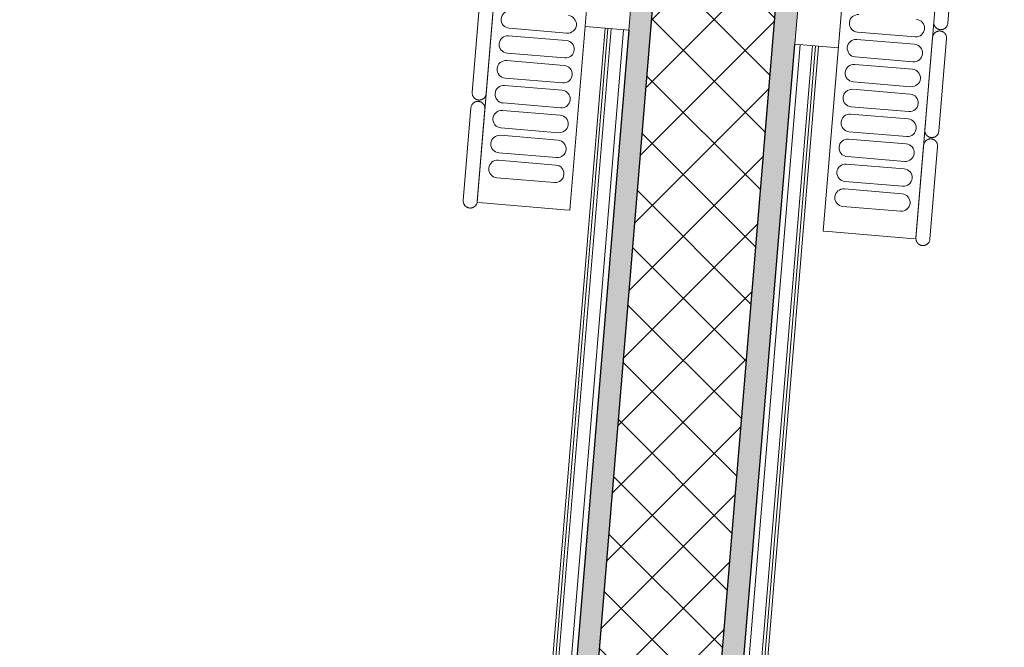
# Model space of a CAD drawing. Header units: millimetres. Extents: x -24070 to 30874, y -36590 to 4541.
# Tile 38 of 64: x -14803 to -14242, y -15508 to -15150. Entities that reach past the tile are written whole.
import ezdxf

# ---------------------------------------------------------------- set-up
doc = ezdxf.new("R2010")
doc.units = ezdxf.units.MM
for name, color, linetype, lineweight in [('A-FLOR-HRAL', 7, 'Continuous', 18), ('A-WALL', 7, 'Continuous', 25), ('A-WALL-PATT', 7, 'Continuous', 25), ('BATIEMENT', 7, 'Continuous', 18), ('EQP CVC', 7, 'Continuous', 18)]:
    doc.layers.add(name, color=color, linetype=linetype, lineweight=lineweight)

# ---------------------------------------------------------------- blocks, each defined once
blk = doc.blocks.new('Garde-corps - Garde-corps-505471-2021_015_1111_DCE_1_50_N0 FINI_PLB_EFS')
at = {"layer": 'A-FLOR-HRAL'}
for p, q in [((-14469.5, -15154.82), (-14803.3, -19179.27)), ((-14467.86, -15154.95), (-14801.79, -19181.05)), ((-14466.12, -15155.1), (-14800.2, -19182.93)), ((-14459.02, -15155.69), (-14793.69, -19190.62))]:
    blk.add_line(p, q, dxfattribs=at)
blk = doc.blocks.new('Garde-corps - Garde-corps-505703-2021_015_1111_DCE_1_50_N0 FINI_PLB_EFS')
at = {"layer": 'A-FLOR-HRAL'}
for p, q in [((-14693.03, -19198.97), (-14358.36, -15164.03)), ((-14685.34, -19192.46), (-14351.26, -15164.62)), ((-14683.46, -19190.87), (-14349.53, -15164.77)), ((-14681.68, -19189.36), (-14347.88, -15164.9))]:
    blk.add_line(p, q, dxfattribs=at)
blk = doc.blocks.new('B02_ARC_rvt-1-2021_015_1111_DCE_1_50_N0 FINI_PLB_EFS')
at = {"layer": 'A-WALL-PATT', "lineweight": 18}
h = blk.add_hatch(dxfattribs=at)
h.set_pattern_fill('FP_1', color=256, style=0, pattern_type=2)
h.set_pattern_definition([(45, (0, 0), (-17.67767, 17.67767), []), (135, (0, 0), (-17.67767, -17.67767), [])])
h.paths.add_polyline_path([(-14709.76, -19213.14), (-14311.62, -14412.89), (-14381.56, -14409.34), (-14779.52, -19207.35), (-14745.2, -19210.2)])
at = {"layer": 'A-WALL-PATT', "true_color": 0xdadada}
blk.add_hatch(color=254, dxfattribs=at).paths.add_polyline_path([(-14778.49, -19194.89), (-14383.63, -14434.26), (-14396.14, -14433.95), (-14790.94, -19193.86)])
at = {"layer": 'A-WALL-PATT', "lineweight": 5, "true_color": 0xdadada}
blk.add_hatch(color=254, dxfattribs=at).paths.add_polyline_path([(-14696.27, -19201.71), (-14301.19, -14438.46), (-14313.71, -14438.14), (-14708.73, -19200.68)])
at = {"layer": 'A-WALL'}
for p, q in [((-14778.49, -19194.89), (-14383.63, -14434.26)), ((-14708.73, -19200.68), (-14313.68, -14437.82))]:
    blk.add_line(p, q, dxfattribs=at)
at = {"layer": 'BATIEMENT', "lineweight": 25}
for p, q in [((-14456.03, -15155.93), (-14790.94, -19193.86)), ((-14696.27, -19201.71), (-14361.35, -15163.79))]:
    blk.add_line(p, q, dxfattribs=at)
at = {"layer": 'BATIEMENT', "lineweight": 18}
for name in ['Garde-corps - Garde-corps-505471-2021_015_1111_DCE_1_50_N0 FINI_PLB_EFS', 'Garde-corps - Garde-corps-505703-2021_015_1111_DCE_1_50_N0 FINI_PLB_EFS']:
    blk.add_blockref(name, (0, 0), dxfattribs=at)
blk = doc.blocks.new('202_RADIATEUR GENERIQUE - Type-1480667-2021_015_1111_DCE_1_50_N0 FINI_PLB_EFS')
at = {"layer": 'EQP CVC'}
for p, q in [((180.94, 86), (127.94, 86)), ((242.72, 86), (189.72, 86)), ((304.5, 86), (251.5, 86)), ((305, 78), (-305, 78)), ((127.94, 78), (180.94, 78)), ((189.72, 78), (242.72, 78)), ((251.5, 78), (304.5, 78)), ((305, 75), (305, 78)), ((305, 75), (305, 28)), ((190.25, 68), (190.25, 35)), ((194.5, 35), (194.5, 68)), ((204.5, 68), (204.5, 35)), ((208.75, 35), (208.75, 68)), ((218.75, 68), (218.75, 35)), ((223, 35), (223, 68)), ((233, 68), (233, 35)), ((237.25, 35), (237.25, 68)), ((247.25, 68), (247.25, 35)), ((251.5, 35), (251.5, 68)), ((261.5, 68), (261.5, 35)), ((265.75, 35), (265.75, 68)), ((275.75, 68), (275.75, 35)), ((280, 35), (280, 68)), ((290, 68), (290, 35)), ((-305, 25), (305, 25)), ((200, 0), (200, 25)), ((305, 25), (305, 28)), ((180, 0), (200, 0))]:
    blk.add_line(p, q, dxfattribs=at)
for centre, start, end in [((185.25, 68), 0, 180), ((199.5, 68), 0, 180), ((213.75, 68), 0, 180), ((228, 68), 0, 180), ((242.25, 68), 0, 180), ((256.5, 68), 0, 180), ((270.75, 68), 0, 180), ((285, 68), 0, 180), ((185.25, 35), 180, 0), ((199.5, 35), 180, 0), ((213.75, 35), 180, 0), ((228, 35), 180, 0), ((242.25, 35), 180, 0), ((256.5, 35), 180, 0), ((270.75, 35), 180, 0), ((285, 35), 180, 0)]:
    blk.add_arc(centre, 5, start, end, dxfattribs=at)
for points, knots in [([(184.94, 82), (184.94, 82.19), (184.92, 82.46), (184.86, 82.81), (184.8, 83.07), (184.73, 83.32), (184.63, 83.56), (184.52, 83.79), (184.41, 84.01), (184.28, 84.21), (184.14, 84.4), (184, 84.59), (183.85, 84.75), (183.69, 84.91), (183.47, 85.11), (183.25, 85.28), (183.01, 85.43), (182.77, 85.56), (182.35, 85.76), (181.71, 85.95), (181.2, 86), (180.94, 86)], [0, 0, 0, 0, 0.071429, 0.107143, 0.142857, 0.178571, 0.214286, 0.25, 0.285714, 0.321429, 0.357143, 0.392857, 0.428571, 0.464286, 0.5, 0.571429, 0.607143, 0.642857, 0.714286, 0.857143, 1, 1, 1, 1]), ([(189.72, 86), (189.46, 86), (188.95, 85.95), (188.32, 85.76), (187.89, 85.56), (187.65, 85.43), (187.48, 85.31), (187.31, 85.19), (187.14, 85.06), (186.98, 84.91), (186.82, 84.75), (186.67, 84.59), (186.52, 84.4), (186.38, 84.21), (186.26, 84.01), (186.14, 83.79), (186.04, 83.56), (185.94, 83.32), (185.86, 83.07), (185.81, 82.81), (185.75, 82.46), (185.73, 82.19), (185.72, 82)], [0, 0, 0, 0, 0.142857, 0.285714, 0.357143, 0.392857, 0.428571, 0.464286, 0.5, 0.535714, 0.571429, 0.607143, 0.642857, 0.678571, 0.714286, 0.75, 0.785714, 0.821429, 0.857143, 0.892857, 0.928571, 1, 1, 1, 1]), ([(246.72, 82), (246.72, 82.19), (246.7, 82.46), (246.64, 82.81), (246.58, 83.07), (246.5, 83.32), (246.41, 83.56), (246.3, 83.79), (246.19, 84.01), (246.06, 84.21), (245.92, 84.4), (245.78, 84.59), (245.63, 84.75), (245.47, 84.91), (245.25, 85.11), (245.02, 85.28), (244.79, 85.43), (244.55, 85.56), (244.12, 85.76), (243.49, 85.95), (242.98, 86), (242.72, 86)], [0, 0, 0, 0, 0.071429, 0.107143, 0.142857, 0.178571, 0.214286, 0.25, 0.285714, 0.321429, 0.357143, 0.392857, 0.428571, 0.464286, 0.5, 0.571429, 0.607143, 0.642857, 0.714286, 0.857143, 1, 1, 1, 1]), ([(251.5, 86), (251.24, 86), (250.73, 85.95), (250.1, 85.76), (249.67, 85.56), (249.43, 85.43), (249.26, 85.31), (249.09, 85.19), (248.92, 85.06), (248.75, 84.91), (248.6, 84.75), (248.45, 84.59), (248.3, 84.4), (248.16, 84.21), (248.04, 84.01), (247.92, 83.79), (247.81, 83.56), (247.72, 83.32), (247.64, 83.07), (247.58, 82.81), (247.52, 82.46), (247.5, 82.19), (247.5, 82)], [0, 0, 0, 0, 0.142857, 0.285714, 0.357143, 0.392857, 0.428571, 0.464286, 0.5, 0.535714, 0.571429, 0.607143, 0.642857, 0.678571, 0.714286, 0.75, 0.785714, 0.821429, 0.857143, 0.892857, 0.928571, 1, 1, 1, 1]), ([(308.5, 82), (308.5, 82.19), (308.48, 82.46), (308.42, 82.81), (308.36, 83.07), (308.28, 83.32), (308.19, 83.56), (308.08, 83.79), (307.96, 84.01), (307.84, 84.21), (307.7, 84.4), (307.55, 84.59), (307.4, 84.75), (307.25, 84.91), (307.03, 85.11), (306.8, 85.28), (306.57, 85.43), (306.33, 85.56), (305.9, 85.76), (305.27, 85.95), (304.76, 86), (304.5, 86)], [0, 0, 0, 0, 0.071429, 0.107143, 0.142857, 0.178571, 0.214286, 0.25, 0.285714, 0.321429, 0.357143, 0.392857, 0.428571, 0.464286, 0.5, 0.571429, 0.607143, 0.642857, 0.714286, 0.857143, 1, 1, 1, 1]), ([(180.94, 78), (181.2, 78), (181.71, 78.05), (182.35, 78.24), (182.77, 78.44), (183.01, 78.57), (183.19, 78.69), (183.36, 78.81), (183.53, 78.94), (183.69, 79.09), (183.85, 79.25), (184, 79.41), (184.14, 79.6), (184.28, 79.79), (184.41, 79.99), (184.52, 80.21), (184.63, 80.44), (184.73, 80.68), (184.8, 80.93), (184.86, 81.19), (184.92, 81.54), (184.94, 81.81), (184.94, 82)], [0, 0, 0, 0, 0.142857, 0.285714, 0.357143, 0.392857, 0.428571, 0.464286, 0.5, 0.535714, 0.571429, 0.607143, 0.642857, 0.678571, 0.714286, 0.75, 0.785714, 0.821429, 0.857143, 0.892857, 0.928571, 1, 1, 1, 1]), ([(185.72, 82), (185.73, 81.81), (185.75, 81.54), (185.81, 81.19), (185.86, 80.93), (185.94, 80.68), (186.04, 80.44), (186.14, 80.21), (186.26, 79.99), (186.38, 79.79), (186.52, 79.6), (186.67, 79.41), (186.82, 79.25), (186.98, 79.09), (187.19, 78.89), (187.42, 78.72), (187.65, 78.57), (187.89, 78.44), (188.32, 78.24), (188.95, 78.05), (189.46, 78), (189.72, 78)], [0, 0, 0, 0, 0.071429, 0.107143, 0.142857, 0.178571, 0.214286, 0.25, 0.285714, 0.321429, 0.357143, 0.392857, 0.428571, 0.464286, 0.5, 0.571429, 0.607143, 0.642857, 0.714286, 0.857143, 1, 1, 1, 1]), ([(242.72, 78), (242.98, 78), (243.49, 78.05), (244.12, 78.24), (244.55, 78.44), (244.79, 78.57), (244.96, 78.69), (245.14, 78.81), (245.31, 78.94), (245.47, 79.09), (245.63, 79.25), (245.78, 79.41), (245.92, 79.6), (246.06, 79.79), (246.19, 79.99), (246.3, 80.21), (246.41, 80.44), (246.5, 80.68), (246.58, 80.93), (246.64, 81.19), (246.7, 81.54), (246.72, 81.81), (246.72, 82)], [0, 0, 0, 0, 0.142857, 0.285714, 0.357143, 0.392857, 0.428571, 0.464286, 0.5, 0.535714, 0.571429, 0.607143, 0.642857, 0.678571, 0.714286, 0.75, 0.785714, 0.821429, 0.857143, 0.892857, 0.928571, 1, 1, 1, 1]), ([(247.5, 82), (247.5, 81.81), (247.52, 81.54), (247.58, 81.19), (247.64, 80.93), (247.72, 80.68), (247.81, 80.44), (247.92, 80.21), (248.04, 79.99), (248.16, 79.79), (248.3, 79.6), (248.45, 79.41), (248.6, 79.25), (248.75, 79.09), (248.97, 78.89), (249.2, 78.72), (249.43, 78.57), (249.67, 78.44), (250.1, 78.24), (250.73, 78.05), (251.24, 78), (251.5, 78)], [0, 0, 0, 0, 0.071429, 0.107143, 0.142857, 0.178571, 0.214286, 0.25, 0.285714, 0.321429, 0.357143, 0.392857, 0.428571, 0.464286, 0.5, 0.571429, 0.607143, 0.642857, 0.714286, 0.857143, 1, 1, 1, 1]), ([(305.27, 78.07), (305.52, 78.12), (305.9, 78.24), (306.33, 78.44), (306.57, 78.57), (306.74, 78.69), (306.91, 78.81), (307.08, 78.94), (307.25, 79.09), (307.4, 79.25), (307.55, 79.41), (307.7, 79.6), (307.84, 79.79), (307.96, 79.99), (308.08, 80.21), (308.19, 80.44), (308.28, 80.68), (308.36, 80.93), (308.42, 81.19), (308.48, 81.54), (308.5, 81.81), (308.5, 82)], [0.1428571, 0.1428571, 0.1428571, 0.1428571, 0.2857143, 0.3571429, 0.3928571, 0.4285714, 0.4642857, 0.5, 0.5357143, 0.5714286, 0.6071429, 0.6428571, 0.6785714, 0.7142857, 0.75, 0.7857143, 0.8214286, 0.8571429, 0.8928571, 0.9285714, 1, 1, 1, 1])]:
    blk.add_open_spline(points, degree=3, knots=knots, dxfattribs=at)
blk = doc.blocks.new('202_RADIATEUR GENERIQUE - Type-1480591-2021_015_1111_DCE_1_50_N0 FINI_PLB_EFS')
at = {"layer": 'EQP CVC'}
for p, q in [((200, 0), (180, 0)), ((200, -25), (200, 0)), ((305, -25), (-305, -25)), ((305, -28), (305, -25)), ((305, -28), (305, -75)), ((204.5, -35), (204.5, -68)), ((208.75, -68), (208.75, -35)), ((218.75, -35), (218.75, -68)), ((223, -68), (223, -35)), ((233, -35), (233, -68)), ((237.25, -68), (237.25, -35)), ((247.25, -35), (247.25, -68)), ((251.5, -68), (251.5, -35)), ((261.5, -35), (261.5, -68)), ((265.75, -68), (265.75, -35)), ((275.75, -35), (275.75, -68)), ((280, -68), (280, -35)), ((290, -35), (290, -68)), ((-305, -78), (305, -78)), ((242.72, -78), (189.72, -78)), ((304.5, -78), (251.5, -78)), ((305, -78), (305, -75)), ((189.72, -86), (242.72, -86)), ((251.5, -86), (304.5, -86))]:
    blk.add_line(p, q, dxfattribs=at)
for centre, start, end in [((199.5, -35), 360, 180), ((213.75, -35), 360, 180), ((228, -35), 360, 180), ((242.25, -35), 360, 180), ((256.5, -35), 360, 180), ((270.75, -35), 360, 180), ((285, -35), 360, 180), ((199.5, -68), 180, 360), ((213.75, -68), 180, 360), ((228, -68), 180, 360), ((242.25, -68), 180, 360), ((256.5, -68), 180, 360), ((270.75, -68), 180, 360), ((285, -68), 180, 360)]:
    blk.add_arc(centre, 5, start, end, dxfattribs=at)
for points, knots in [([(246.72, -82), (246.72, -81.81), (246.7, -81.54), (246.64, -81.19), (246.58, -80.93), (246.5, -80.68), (246.41, -80.44), (246.3, -80.21), (246.19, -79.99), (246.06, -79.79), (245.92, -79.6), (245.78, -79.41), (245.63, -79.25), (245.47, -79.09), (245.25, -78.89), (245.02, -78.72), (244.79, -78.57), (244.55, -78.44), (244.12, -78.24), (243.49, -78.05), (242.98, -78), (242.72, -78)], [0, 0, 0, 0, 0.071429, 0.107143, 0.142857, 0.178571, 0.214286, 0.25, 0.285714, 0.321429, 0.357143, 0.392857, 0.428571, 0.464286, 0.5, 0.571429, 0.607143, 0.642857, 0.714286, 0.857143, 1, 1, 1, 1]), ([(251.5, -78), (251.24, -78), (250.73, -78.05), (250.1, -78.24), (249.67, -78.44), (249.43, -78.57), (249.26, -78.69), (249.09, -78.81), (248.92, -78.94), (248.75, -79.09), (248.6, -79.25), (248.45, -79.41), (248.3, -79.6), (248.16, -79.79), (248.04, -79.99), (247.92, -80.21), (247.81, -80.44), (247.72, -80.68), (247.64, -80.93), (247.58, -81.19), (247.52, -81.54), (247.5, -81.81), (247.5, -82)], [0, 0, 0, 0, 0.142857, 0.285714, 0.357143, 0.392857, 0.428571, 0.464286, 0.5, 0.535714, 0.571429, 0.607143, 0.642857, 0.678571, 0.714286, 0.75, 0.785714, 0.821429, 0.857143, 0.892857, 0.928571, 1, 1, 1, 1]), ([(308.5, -82), (308.5, -81.81), (308.48, -81.54), (308.42, -81.19), (308.36, -80.93), (308.28, -80.68), (308.19, -80.44), (308.08, -80.21), (307.96, -79.99), (307.84, -79.79), (307.7, -79.6), (307.55, -79.41), (307.4, -79.25), (307.25, -79.09), (307.03, -78.89), (306.8, -78.72), (306.57, -78.57), (306.33, -78.44), (305.9, -78.24), (305.52, -78.12), (305.27, -78.07)], [0, 0, 0, 0, 0.0714286, 0.1071429, 0.1428571, 0.1785714, 0.2142857, 0.25, 0.2857143, 0.3214286, 0.3571429, 0.3928571, 0.4285714, 0.4642857, 0.5, 0.5714286, 0.6071429, 0.6428571, 0.7142857, 0.8571429, 0.8571429, 0.8571429, 0.8571429]), ([(242.72, -86), (242.98, -86), (243.49, -85.95), (244.12, -85.76), (244.55, -85.56), (244.79, -85.43), (244.96, -85.31), (245.14, -85.19), (245.31, -85.06), (245.47, -84.91), (245.63, -84.75), (245.78, -84.59), (245.92, -84.4), (246.06, -84.21), (246.19, -84.01), (246.3, -83.79), (246.41, -83.56), (246.5, -83.32), (246.58, -83.07), (246.64, -82.81), (246.7, -82.46), (246.72, -82.19), (246.72, -82)], [0, 0, 0, 0, 0.142857, 0.285714, 0.357143, 0.392857, 0.428571, 0.464286, 0.5, 0.535714, 0.571429, 0.607143, 0.642857, 0.678571, 0.714286, 0.75, 0.785714, 0.821429, 0.857143, 0.892857, 0.928571, 1, 1, 1, 1]), ([(247.5, -82), (247.5, -82.19), (247.52, -82.46), (247.58, -82.81), (247.64, -83.07), (247.72, -83.32), (247.81, -83.56), (247.92, -83.79), (248.04, -84.01), (248.16, -84.21), (248.3, -84.4), (248.45, -84.59), (248.6, -84.75), (248.75, -84.91), (248.97, -85.11), (249.2, -85.28), (249.43, -85.43), (249.67, -85.56), (250.1, -85.76), (250.73, -85.95), (251.24, -86), (251.5, -86)], [0, 0, 0, 0, 0.071429, 0.107143, 0.142857, 0.178571, 0.214286, 0.25, 0.285714, 0.321429, 0.357143, 0.392857, 0.428571, 0.464286, 0.5, 0.571429, 0.607143, 0.642857, 0.714286, 0.857143, 1, 1, 1, 1]), ([(304.5, -86), (304.76, -86), (305.27, -85.95), (305.9, -85.76), (306.33, -85.56), (306.57, -85.43), (306.74, -85.31), (306.91, -85.19), (307.08, -85.06), (307.25, -84.91), (307.4, -84.75), (307.55, -84.59), (307.7, -84.4), (307.84, -84.21), (307.96, -84.01), (308.08, -83.79), (308.19, -83.56), (308.28, -83.32), (308.36, -83.07), (308.42, -82.81), (308.48, -82.46), (308.5, -82.19), (308.5, -82)], [0, 0, 0, 0, 0.142857, 0.285714, 0.357143, 0.392857, 0.428571, 0.464286, 0.5, 0.535714, 0.571429, 0.607143, 0.642857, 0.678571, 0.714286, 0.75, 0.785714, 0.821429, 0.857143, 0.892857, 0.928571, 1, 1, 1, 1])]:
    blk.add_open_spline(points, degree=3, knots=knots, dxfattribs=at)
blk = doc.blocks.new('B02_PLB_rvt-1-2021_015_1111_DCE_1_50_N0 FINI_PLB_EFS')
at = {"layer": 'EQP CVC', "color": 3, "lineweight": 18, "true_color": 0x00ff00}
for name, p, rotation in [('202_RADIATEUR GENERIQUE - Type-1480591-2021_015_1111_DCE_1_50_N0 FINI_PLB_EFS', (-14439.5, -14956.62), 265.2586130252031), ('202_RADIATEUR GENERIQUE - Type-1480667-2021_015_1111_DCE_1_50_N0 FINI_PLB_EFS', (-14344.82, -14964.47), 265.258613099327)]:
    blk.add_blockref(name, p, dxfattribs=dict(at, rotation=rotation))

msp = doc.modelspace()

# ---------------------------------------------------------------- block references
at = {"lineweight": 5}
for name in ['B02_ARC_rvt-1-2021_015_1111_DCE_1_50_N0 FINI_PLB_EFS', 'B02_PLB_rvt-1-2021_015_1111_DCE_1_50_N0 FINI_PLB_EFS']:
    msp.add_blockref(name, (0, 0), dxfattribs=at)

doc.saveas('drawing.dxf')
